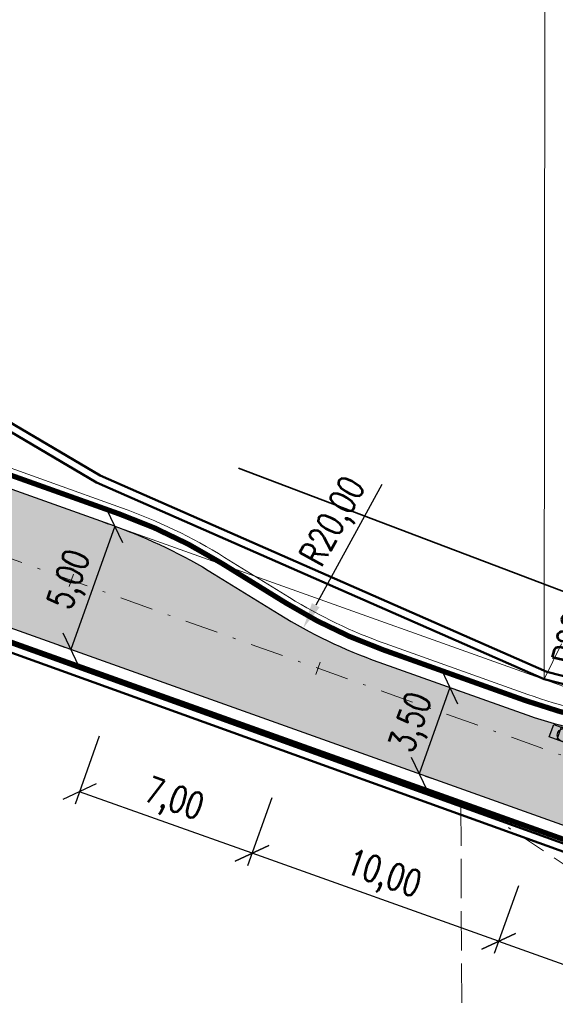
# Model space of a CAD drawing. Header units: metres. Extents: x 7471162 to 7473271, y 5962027 to 5964034.
# Tile 68 of 75: x 7472151 to 7472172, y 5963793 to 5963830. Entities that reach past the tile are written whole.
import ezdxf
from ezdxf.enums import TextEntityAlignment as Align

# ---------------------------------------------------------------- set-up
doc = ezdxf.new("R2010")
doc.units = ezdxf.units.M
doc.header["$MEASUREMENT"] = 0
for name, pattern in [('2_KTOK05_01', [7.5, 7.5]), ('2_PTTL', [1.5, 1, -0.5]), ('DASHDOTX2', [50.8, 25.4, -12.7, 0, -12.7]), ('GDE', [0]), ('GUK', [2, 1.5, -0.5])]:
    doc.linetypes.add(name, pattern=pattern)
doc.layers.get('0').update_dxf_attribs({"color": 250, "linetype": 'CONTINUOUS', "lineweight": 100})
doc.layers.get('Defpoints').update_dxf_attribs({"linetype": 'CONTINUOUS'})
for name, color, linetype in [('#granica_inwestycji', 40, 'CONTINUOUS'), ('00_osie', 7, 'CONTINUOUS'), ('01_granica pasa', 3, 'CONTINUOUS'), ('01_krawedzie', 7, 'CONTINUOUS'), ('dr_uchwyty', 7, 'CONTINUOUS'), ('kd_wpusty', 34, 'CONTINUOUS'), ('ogrodzenia', 190, 'CONTINUOUS')]:
    doc.layers.add(name, color=color, linetype=linetype)
for name, color, linetype, lineweight in [('01_krawedzie pobocza', 6, 'CONTINUOUS', 0), ('01_os drogi deka', 7, 'CONTINUOUS', 0), ('01_wymiary', 7, 'CONTINUOUS', 0), ('dr_elem_krawężnik_wystajacy_15x30', 7, 'CONTINUOUS', 30), ('Dzialki', 7, 'GDE', 18), ('Kontury', 90, 'GUK', 18), ('KTOK_L_4', 7, '2_KTOK05_01', 35), ('PTTL_L_3', 7, '2_PTTL', 18)]:
    doc.layers.add(name, color=color, linetype=linetype, lineweight=lineweight)
doc.layers.add('dr_kolor_jezdnia', color=7, linetype='CONTINUOUS', true_color=0xe8e8e8)
doc.styles.get("Standard").update_dxf_attribs({"font": 'Simplex.SHX', "width": 0.75})
doc.linetypes.add('FENCELINE1', pattern='A,0.25,-0.1,[133,ltypeshp.shx,S=0.1,R=0,X=-0.1,Y=0],-0.1,1', length=1.45)
doc.dimstyles.new('ISO-25', dxfattribs={"dimscale": 0.4, "dimtxt": 2.5, "dimasz": 2.5, "dimexe": 1.25, "dimexo": 0.625, "dimtad": 1, "dimzin": 1, "dimtxsty": 'Standard', "dimblk": 'OBLIQUE', "dimcen": 2.5, "dimadec": 0, "dimazin": 0, "dimtfac": 1, "dimtmove": 0, "dimatfit": 3, "dimfxl": 1, "dimarcsym": 0})

# ---------------------------------------------------------------- blocks, each defined once
blk = doc.blocks.new('_Oblique')
at = {"color": 0, "linetype": 'ByBlock', "lineweight": -2, "transparency": 16777216}
blk.add_line((-0.5, -0.5), (0.5, 0.5), dxfattribs=at)
blk = doc.blocks.new('*D463')
at = {"layer": '01_wymiary', "color": 0, "lineweight": -2}
for p, q in [((7472011.429, 5963838.875), (7472010.335, 5963838.346)), ((7472886.134, 5962027.585), (7472010.785, 5963838.564)), ((7472886.777, 5962027.896), (7472885.684, 5962027.367))]:
    blk.add_line(p, q, dxfattribs=at)
at = {"layer": 'Defpoints', "color": 0, "lineweight": 15}
for p in [(7472011.654, 5963838.984), (7472010.785, 5963838.564), (7472887.002, 5962028.005)]:
    blk.add_point(p, dxfattribs=at)
at = {"layer": '01_wymiary', "color": 0, "lineweight": -2}
for p, rotation in [((7472010.785, 5963838.564), 115.7971028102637), ((7472886.134, 5962027.585), 295.7971028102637)]:
    blk.add_blockref('_Oblique', p, dxfattribs=dict(at, rotation=rotation))
at = {"layer": '01_wymiary', "color": 0, "insert": (7472449.22, 5962933.442), "char_height": 1, "attachment_point": 5, "rotation": 295.7971}
blk.add_mtext('2011,44', dxfattribs=at)
blk = doc.blocks.new('*D477')
at = {"layer": '01_wymiary', "color": 0, "lineweight": -2}
blk.add_line((7472164.918, 5963812.61), (7472162.397, 5963808.005), dxfattribs=at)
at = {"layer": '01_wymiary', "color": 0, "lineweight": 15}
blk.add_solid([(7472162.25, 5963808.085), (7472162.543, 5963807.924), (7472161.916, 5963807.127)], dxfattribs=at)
at = {"layer": 'Defpoints', "color": 0, "lineweight": 15}
for p in [(7472171.521, 5963824.67), (7472161.916, 5963807.127)]:
    blk.add_point(p, dxfattribs=at)
at = {"layer": '01_wymiary', "color": 0, "insert": (7472163.156, 5963811.151), "char_height": 1, "attachment_point": 5, "rotation": 61.3002}
blk.add_mtext('R20,00', dxfattribs=at)
blk = doc.blocks.new('d')
at = {"layer": '01_os drogi deka', "lineweight": 20}
blk.add_lwpolyline([(0, -0.25), (0, 0.25)], dxfattribs=at)
blk = doc.blocks.new('uchwyt_lewa')
at = {"layer": 'dr_uchwyty', "lineweight": 0}
blk.add_lwpolyline([(-5, 0), (-28, 0)], dxfattribs=at)
at = {"layer": 'dr_uchwyty', "lineweight": 0, "oblique": 10}
blk.add_attdef('LINIA1', text='', height=1, dxfattribs=at).set_placement((-28, 0.164), align=Align.BOTTOM_LEFT)
blk.add_attdef('LINIA2', text='', height=1, dxfattribs=at).set_placement((-28, -0.5), align=Align.TOP_LEFT)
blk = doc.blocks.new('wpust')
at = {"true_color": 0xffffff, "transparency": 33554687}
h = blk.add_hatch(color=7, dxfattribs=at)
h.dxf.hatch_style = 1
h.paths.add_polyline_path([(0.5, -0.5), (0.5, 0), (0.2, 0), (0.2, -0.5)])
h.paths.add_polyline_path([(-0.2, -0.5), (0.2, -0.5), (0.2, 0), (-0.2, 0)])
h.paths.add_polyline_path([(-0.2, -0.5), (-0.2, 0), (-0.5, 0), (-0.5, -0.5)])
at = {"layer": 'kd_wpusty', "lineweight": 30}
blk.add_lwpolyline([(-0.5, 0), (0.5, 0), (0.5, -0.5), (-0.5, -0.5), (-0.5, 0), (-0.2, 0), (-0.2, -0.5), (0.2, -0.5), (0.2, 0)], dxfattribs=at)
blk.add_circle((0, -0.25), 0.25, dxfattribs=at)
blk = doc.blocks.new('*D454')
at = {"layer": '01_wymiary', "color": 0, "lineweight": -2}
for p, q in [((7472160.719, 5963800.653), (7472159.795, 5963798.063)), ((7472169.382, 5963795.175), (7472159.963, 5963798.534)), ((7472170.138, 5963797.294), (7472169.214, 5963794.704))]:
    blk.add_line(p, q, dxfattribs=at)
at = {"layer": 'Defpoints', "color": 0, "lineweight": 15}
for p in [(7472160.803, 5963800.889), (7472159.963, 5963798.534), (7472170.222, 5963797.53)]:
    blk.add_point(p, dxfattribs=at)
at = {"layer": '01_wymiary', "color": 0, "lineweight": -2}
for p, rotation in [((7472159.963, 5963798.534), 160.3712638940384), ((7472169.382, 5963795.175), 340.3712638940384)]:
    blk.add_blockref('_Oblique', p, dxfattribs=dict(at, rotation=rotation))
at = {"layer": '01_wymiary', "color": 0, "insert": (7472164.956, 5963797.651), "char_height": 1, "attachment_point": 5, "rotation": 340.3713}
blk.add_mtext('10,00', dxfattribs=at)
blk = doc.blocks.new('*D455')
at = {"layer": '01_wymiary', "color": 0, "lineweight": -2}
for p, q in [((7472154.125, 5963803.005), (7472153.202, 5963800.415)), ((7472159.963, 5963798.534), (7472153.37, 5963800.886)), ((7472160.719, 5963800.653), (7472159.795, 5963798.063))]:
    blk.add_line(p, q, dxfattribs=at)
at = {"layer": 'Defpoints', "color": 0, "lineweight": 15}
for p in [(7472154.209, 5963803.24), (7472153.37, 5963800.886), (7472160.803, 5963800.889)]:
    blk.add_point(p, dxfattribs=at)
at = {"layer": '01_wymiary', "color": 0, "lineweight": -2}
for p, rotation in [((7472153.37, 5963800.886), 160.3712639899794), ((7472159.963, 5963798.534), 340.3712639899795)]:
    blk.add_blockref('_Oblique', p, dxfattribs=dict(at, rotation=rotation))
at = {"layer": '01_wymiary', "color": 0, "insert": (7472156.95, 5963800.506), "char_height": 1, "attachment_point": 5, "rotation": 340.3713}
blk.add_mtext('7,00', dxfattribs=at)
blk = doc.blocks.new('*D456')
at = {"layer": '01_wymiary', "color": 0, "lineweight": -2}
for p, q in [((7472170.138, 5963797.294), (7472169.214, 5963794.704)), ((7472169.382, 5963795.175), (7472175.975, 5963792.823)), ((7472176.731, 5963794.943), (7472175.807, 5963792.352))]:
    blk.add_line(p, q, dxfattribs=at)
at = {"layer": 'Defpoints', "color": 0, "lineweight": 15}
for p in [(7472170.222, 5963797.53), (7472176.815, 5963795.178), (7472175.975, 5963792.823)]:
    blk.add_point(p, dxfattribs=at)
at = {"layer": '01_wymiary', "color": 0, "lineweight": -2}
for p, rotation in [((7472169.382, 5963795.175), 160.3712638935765), ((7472175.975, 5963792.823), 340.3712638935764)]:
    blk.add_blockref('_Oblique', p, dxfattribs=dict(at, rotation=rotation))
at = {"layer": '01_wymiary', "color": 0, "insert": (7472172.962, 5963794.795), "char_height": 1, "attachment_point": 5, "rotation": 340.3713}
blk.add_mtext('7,00', dxfattribs=at)
blk = doc.blocks.new('*D482')
at = {"layer": '01_wymiary', "color": 0, "lineweight": -2}
for p, q in [((7472167.522, 5963804.863), (7472166.346, 5963801.566)), ((7472167.757, 5963804.779), (7472167.993, 5963804.695)), ((7472166.582, 5963801.482), (7472166.817, 5963801.398))]:
    blk.add_line(p, q, dxfattribs=at)
at = {"layer": 'Defpoints', "color": 0, "lineweight": 15}
for p in [(7472167.522, 5963804.863), (7472166.346, 5963801.566), (7472166.346, 5963801.566)]:
    blk.add_point(p, dxfattribs=at)
at = {"layer": '01_wymiary', "color": 0, "lineweight": -2}
for p, rotation in [((7472167.522, 5963804.863), 70.37126392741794), ((7472166.346, 5963801.566), 250.371263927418)]:
    blk.add_blockref('_Oblique', p, dxfattribs=dict(at, rotation=rotation))
at = {"layer": '01_wymiary', "color": 0, "insert": (7472166.138, 5963803.498), "char_height": 1, "attachment_point": 5, "rotation": 70.3713}
blk.add_mtext('3,50', dxfattribs=at)
blk = doc.blocks.new('*D484')
at = {"layer": '01_wymiary', "color": 0, "lineweight": -2}
for p, q in [((7472154.486, 5963811.104), (7472154.251, 5963811.188)), ((7472154.722, 5963811.02), (7472153.042, 5963806.311)), ((7472152.807, 5963806.395), (7472152.571, 5963806.479))]:
    blk.add_line(p, q, dxfattribs=at)
at = {"layer": 'Defpoints', "color": 0, "lineweight": 15}
for p in [(7472154.722, 5963811.02), (7472153.042, 5963806.311), (7472153.042, 5963806.311)]:
    blk.add_point(p, dxfattribs=at)
at = {"layer": '01_wymiary', "color": 0, "lineweight": -2}
for p, rotation in [((7472154.722, 5963811.02), 70.37126392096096), ((7472153.042, 5963806.311), 250.371263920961)]:
    blk.add_blockref('_Oblique', p, dxfattribs=dict(at, rotation=rotation))
at = {"layer": '01_wymiary', "color": 0, "insert": (7472153.086, 5963808.95), "char_height": 1, "attachment_point": 5, "rotation": 70.3713}
blk.add_mtext('5,00', dxfattribs=at)
blk = doc.blocks.new('*D485')
at = {"layer": '01_wymiary', "color": 0, "lineweight": -2}
blk.add_line((7472173.775, 5963809.354), (7472172.559, 5963804.247), dxfattribs=at)
at = {"layer": '01_wymiary', "color": 0, "lineweight": 15}
blk.add_solid([(7472172.397, 5963804.286), (7472172.722, 5963804.208), (7472172.328, 5963803.274)], dxfattribs=at)
at = {"layer": 'Defpoints', "color": 0, "lineweight": 15}
for p in [(7472176.96, 5963822.73), (7472172.328, 5963803.274)]:
    blk.add_point(p, dxfattribs=at)
at = {"layer": '01_wymiary', "color": 0, "insert": (7472172.461, 5963807.483), "char_height": 1, "attachment_point": 5, "rotation": 76.6083}
blk.add_mtext('R20,00', dxfattribs=at)

msp = doc.modelspace()

# ---------------------------------------------------------------- hatches: boundary and pattern name
at = {"layer": 'dr_kolor_jezdnia', "transparency": 33554687}
h = msp.add_hatch(color=256, dxfattribs=at)
h.dxf.hatch_style = 1
h.paths.add_polyline_path([(7472135.101, 5963824.321), (7472126.587, 5963837.942), (7472123.727, 5963842.515, 0.000424), (7472123.671, 5963842.605, 0.131101), (7472100.088, 5963864.562, 0.028013), (7472093.736, 5963867.498, 0.020737), (7472088.843, 5963869.204, 0.01576), (7472085.039, 5963870.226), (7472083.52, 5963870.583), (7472059.167, 5963876.31), (7472058.023, 5963871.443), (7472063.872, 5963870.068), (7472076.63, 5963867.067), (7472083.894, 5963865.359, -0.197801), (7472119.488, 5963839.865), (7472130.862, 5963821.67, 0.168961), (7472147.502, 5963808.287), (7472180.174, 5963796.634, -0.019152), (7472188.527, 5963793.289), (7472193.99, 5963790.855, -0.130587), (7472198.387, 5963787.308), (7472200.641, 5963793.65, -0.054528), (7472198.364, 5963794.38), (7472192.054, 5963797.192), (7472190.562, 5963797.856, 0.007893), (7472187.006, 5963799.374, 0.011258), (7472181.853, 5963801.344), (7472181.33, 5963801.53, 0.052822), (7472177.234, 5963802.52), (7472174.338, 5963802.903, -0.052822), (7472170.241, 5963803.893), (7472164.802, 5963805.833, -0.052822), (7472161.004, 5963807.658), (7472158.519, 5963809.194, 0.052822), (7472154.722, 5963811.02), (7472149.182, 5963812.996, -0.168961)])

# ---------------------------------------------------------------- linework, layer by layer
at = {"layer": '#granica_inwestycji', "lineweight": 50}
msp.add_lwpolyline([(7472143.598, 5963819.182), (7472154.158, 5963812.961), (7472171.219, 5963805.468), (7472203.335, 5963797.253), (7472196.762, 5963779.095), (7472194.58, 5963785.081), (7472191.109, 5963790.626), (7472184.79, 5963793.929), (7472135.212, 5963811.803)], dxfattribs=at)
at = {"layer": '00_osie', "linetype": 'DASHDOTX2', "lineweight": 0, "ltscale": 0.05}
msp.add_lwpolyline([(7472199.714, 5963791.041), (7472189.545, 5963795.573, 0.019152), (7472181.014, 5963798.989), (7472148.342, 5963810.641, -0.168961), (7472132.981, 5963822.996), (7472121.608, 5963841.19, 0.197801), (7472084.467, 5963867.792), (7472051.418, 5963875.565), (7472038.119, 5963879.085, 0.392372), (7472026.713, 5963873.015), (7472004.801, 5963809.856, -0.210077), (7471987.009, 5963790.684), (7471974.244, 5963785.157, -0.156906), (7471959.003, 5963783.669), (7471935.11, 5963788.86, -0.011548), (7471925.682, 5963791.138), (7471905.132, 5963796.608)], format="xyb", dxfattribs=at)
at = {"layer": '01_granica pasa', "lineweight": 50}
msp.add_lwpolyline([(7472143.411, 5963818.944), (7472154.021, 5963812.694), (7472171.121, 5963805.184), (7472202.941, 5963797.044), (7472196.761, 5963779.974), (7472194.851, 5963785.214), (7472191.321, 5963790.854), (7472184.911, 5963794.204), (7472135.401, 5963812.054)], dxfattribs=at)
at = {"layer": '01_krawedzie', "lineweight": 0}
for points in [[(7472198.364, 5963794.38), (7472190.562, 5963797.856, 0.019152), (7472181.853, 5963801.344), (7472149.182, 5963812.996, -0.168961), (7472135.101, 5963824.321), (7472123.727, 5963842.515, 0.197801), (7472085.039, 5963870.226), (7472052.024, 5963877.99), (7472038.424, 5963881.59)], [(7472193.99, 5963790.855), (7472188.527, 5963793.289, 0.019152), (7472180.174, 5963796.634), (7472147.502, 5963808.287, -0.168961), (7472130.862, 5963821.67), (7472119.488, 5963839.865, 0.197801), (7472083.894, 5963865.359), (7472050.812, 5963873.139), (7472037.479, 5963876.668)]]:
    msp.add_lwpolyline(points, format="xyb", dxfattribs=at)
at = {"layer": '01_krawedzie pobocza'}
for points in [[(7472154.973, 5963811.727), (7472149.434, 5963813.702, -0.168961), (7472135.737, 5963824.718), (7472126.825, 5963838.975)], [(7472154.973, 5963811.727, -0.052822), (7472158.914, 5963809.832), (7472161.399, 5963808.296, 0.052822), (7472165.054, 5963806.539), (7472170.493, 5963804.599, 0.052822), (7472174.436, 5963803.647), (7472177.332, 5963803.264, -0.052822), (7472181.582, 5963802.237)]]:
    msp.add_lwpolyline(points, format="xyb", dxfattribs=at)
at = {"layer": 'dr_elem_krawężnik_wystajacy_15x30', "lineweight": 30}
for points in [[(7472193.99, 5963790.855), (7472188.527, 5963793.289, 0.019152), (7472180.174, 5963796.634), (7472147.502, 5963808.287, -0.168961), (7472130.862, 5963821.67), (7472119.488, 5963839.865, 0.070532), (7472109.095, 5963852.216)], [(7472154.722, 5963811.02), (7472149.182, 5963812.996, -0.088715), (7472140.777, 5963817.803)], [(7472154.722, 5963811.02, -0.052822), (7472158.519, 5963809.194), (7472161.004, 5963807.658, 0.052822), (7472164.802, 5963805.833), (7472170.241, 5963803.893, 0.052822), (7472174.338, 5963802.903), (7472177.234, 5963802.52, -0.052822), (7472181.33, 5963801.53)]]:
    msp.add_lwpolyline(points, format="xyb", dxfattribs=at)
at = {"layer": 'Dzialki'}
msp.add_line((7472171.12, 5963805.185), (7472171.21, 5963908.855), dxfattribs=at)
at = {"layer": 'Kontury'}
for p, q in [((7472171.12, 5963805.185), (7472195.28, 5963854.585)), ((7472171.12, 5963805.185), (7472202.94, 5963797.045)), ((7472184.91, 5963794.205), (7472167.94, 5963800.325)), ((7472167.94, 5963800.325), (7472168.04, 5963775.885))]:
    msp.add_line(p, q, dxfattribs=at)
at = {"layer": 'Kontury', "linetype": 'ByBlock', "lineweight": 30}
for p, q in [((7472184.91, 5963794.205), (7472135.4, 5963812.055)), ((7472171.12, 5963805.185), (7472202.94, 5963797.045))]:
    msp.add_line(p, q, dxfattribs=at)
at = {"layer": 'KTOK_L_4', "linetype": '2_KTOK05_01'}
msp.add_line((7472159.451, 5963813.24), (7472182.759, 5963804.381), dxfattribs=at)
at = {"layer": 'ogrodzenia', "linetype": 'FENCELINE1', "lineweight": 30, "ltscale": 0.05, "const_width": 0.2}
msp.add_lwpolyline([(7472191.96, 5963791.212), (7472188.324, 5963792.833, 0.019152), (7472180.006, 5963796.163), (7472147.335, 5963807.816, -0.168961), (7472130.438, 5963821.405), (7472120.763, 5963836.881)], format="xyb", dxfattribs=at)
at = {"layer": 'ogrodzenia', "linetype": 'FENCELINE1', "lineweight": 30, "ltscale": 0.05}
msp.add_lwpolyline([(7472133.554, 5963827.739, 0.2, 0.2, 0), (7472135.525, 5963824.586, 0.2, 0.2, 0.079061), (7472135.525, 5963824.586, 0.2, 0.2, 0.168961), (7472149.35, 5963813.467, 0.2, 0.2, 0), (7472154.889, 5963811.491, 0.2, 0.2, -0.052822), (7472158.782, 5963809.62, 0.2, 0.2, 0), (7472161.267, 5963808.084, 0.2, 0.2, 0.052822), (7472164.97, 5963806.303, 0.2, 0.2, 0), (7472170.409, 5963804.364, 0.2, 0.2, 0.052822), (7472174.403, 5963803.399, 0.2, 0.2, 0), (7472177.299, 5963803.016, 0.2, 0.2, -0.052822), (7472181.498, 5963802.001, 0, 0, 0)], format="xyseb", dxfattribs=at)
at = {"layer": 'PTTL_L_3', "linetype": '2_PTTL'}
msp.add_line((7472187.34, 5963787.855), (7472169.76, 5963799.515), dxfattribs=at)

# ---------------------------------------------------------------- block references
at = {"rotation": 160.3712639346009}
msp.add_blockref('wpust', (7472171.787, 5963802.811), dxfattribs=at)
at = {"layer": '01_os drogi deka', "rotation": 160.3712639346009}
for p in [(7472153.063, 5963808.957), (7472162.482, 5963805.598)]:
    msp.add_blockref('d', p, dxfattribs=at)
at = {"layer": 'dr_uchwyty', "rotation": 70.37126393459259}
msp.add_blockref('uchwyt_lewa', (7472181.014, 5963798.989), dxfattribs=at).add_auto_attribs({'LINIA1': 'KŁK R=120 m', 'LINIA2': 'km 0+020,33'})

# ---------------------------------------------------------------- dimensions: what is measured, and where the dimension line sits
at = {"layer": '01_wymiary'}
for p1, p2, distance, picture, middle in [((7472887.002, 5962028.005), (7472011.654, 5963838.984), 0.965, '*D463', (7472449.22, 5962933.442)), ((7472160.803, 5963800.889), (7472154.209, 5963803.24), 2.5, '*D455', (7472156.95, 5963800.506)), ((7472170.222, 5963797.53), (7472176.815, 5963795.178), -2.5, '*D456', (7472172.962, 5963794.795))]:
    dim = msp.add_aligned_dim(p1=p1, p2=p2, distance=distance, dimstyle='ISO-25', dxfattribs=at)
    dim.commit()
    dim.dimension.update_dxf_attribs({"geometry": picture, "text_midpoint": middle})
for center, mpoint, picture, middle in [((7472171.521, 5963824.67), (7472161.916, 5963807.127), '*D477', (7472163.897, 5963810.746)), ((7472176.96, 5963822.73), (7472172.328, 5963803.274), '*D485', (7472173.283, 5963807.287))]:
    dim = msp.add_radius_dim(center=center, mpoint=mpoint, dimstyle='ISO-25', override={"dimtxsty": 'Standard', "dimblk1": 'Oblique', "dimsah": 1}, dxfattribs=at)
    dim.commit()
    dim.dimension.update_dxf_attribs({"geometry": picture, "text_midpoint": middle, "dimtype": 164})
for p1, p2, distance, picture, middle in [((7472154.722, 5963811.02), (7472153.042, 5963806.311), 0, '*D484', (7472153.086, 5963808.95)), ((7472167.522, 5963804.863), (7472166.346, 5963801.566), 0, '*D482', (7472166.138, 5963803.498)), ((7472170.222, 5963797.53), (7472160.803, 5963800.889), 2.5, '*D454', (7472164.956, 5963797.651))]:
    dim = msp.add_aligned_dim(p1=p1, p2=p2, distance=distance, dimstyle='ISO-25', override={"dimtxsty": 'Standard'}, dxfattribs=at)
    dim.commit()
    dim.dimension.update_dxf_attribs({"geometry": picture, "text_midpoint": middle})

doc.saveas('drawing.dxf')
